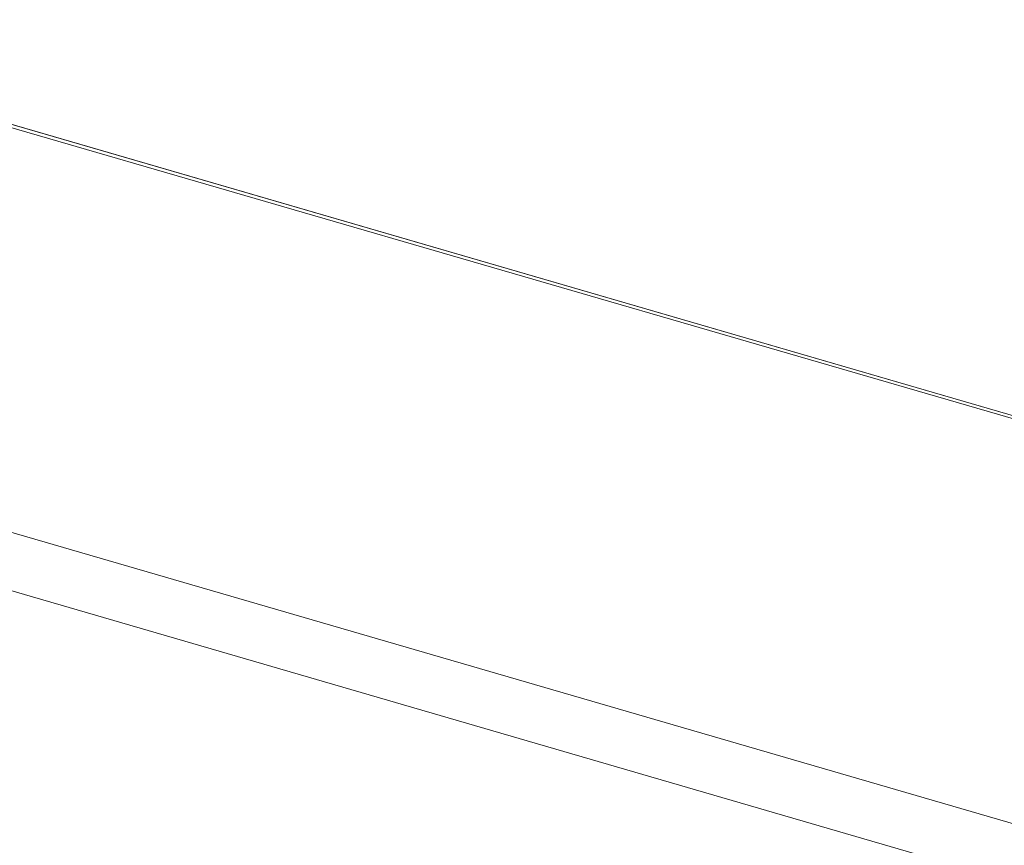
# Model space of a CAD drawing. Header units: millimetres. Extents: x 3925 to 5043, y -86 to 778.
# Tile 195 of 256: x 4847.92 to 4853.59, y 117.53 to 122.29. Entities that reach past the tile are written whole.
import ezdxf

# ---------------------------------------------------------------- set-up
doc = ezdxf.new("R2010")
doc.units = ezdxf.units.MM
doc.header["$LTSCALE"] = 46.255
for name, color, linetype in [('H30K-IO-LABEDXF_CONTINUOUS_LINE', 7, 'CONTINUOUS'), ('H30K-REAR-CODXF_CONTINUOUS_LINE', 7, 'CONTINUOUS'), ('LABEL-IO-H30DXF_CONTINUOUS_LINE', 7, 'CONTINUOUS')]:
    doc.layers.add(name, color=color, linetype=linetype)

msp = doc.modelspace()

# ---------------------------------------------------------------- linework, layer by layer
at = {"layer": 'H30K-IO-LABEDXF_CONTINUOUS_LINE', "color": 7, "linetype": 'Continuous', "lineweight": 0}
msp.add_line((4822.8675, 128.9566), (4903.1756, 105.5982), dxfattribs=at)
at = {"layer": 'H30K-REAR-CODXF_CONTINUOUS_LINE', "color": 7, "linetype": 'Continuous', "lineweight": 0}
for p, q in [((4822.936, 128.9188), (4903.1708, 105.5817)), ((4901.3206, 103.7892), (4820.4868, 127.3005)), ((4901.1877, 103.491), (4820.3539, 127.0023))]:
    msp.add_line(p, q, dxfattribs=at)
at = {"layer": 'LABEL-IO-H30DXF_CONTINUOUS_LINE', "color": 7, "linetype": 'Continuous', "lineweight": 0}
msp.add_line((4822.8675, 128.9566), (4903.1699, 105.5999), dxfattribs=at)

doc.saveas('drawing.dxf')
